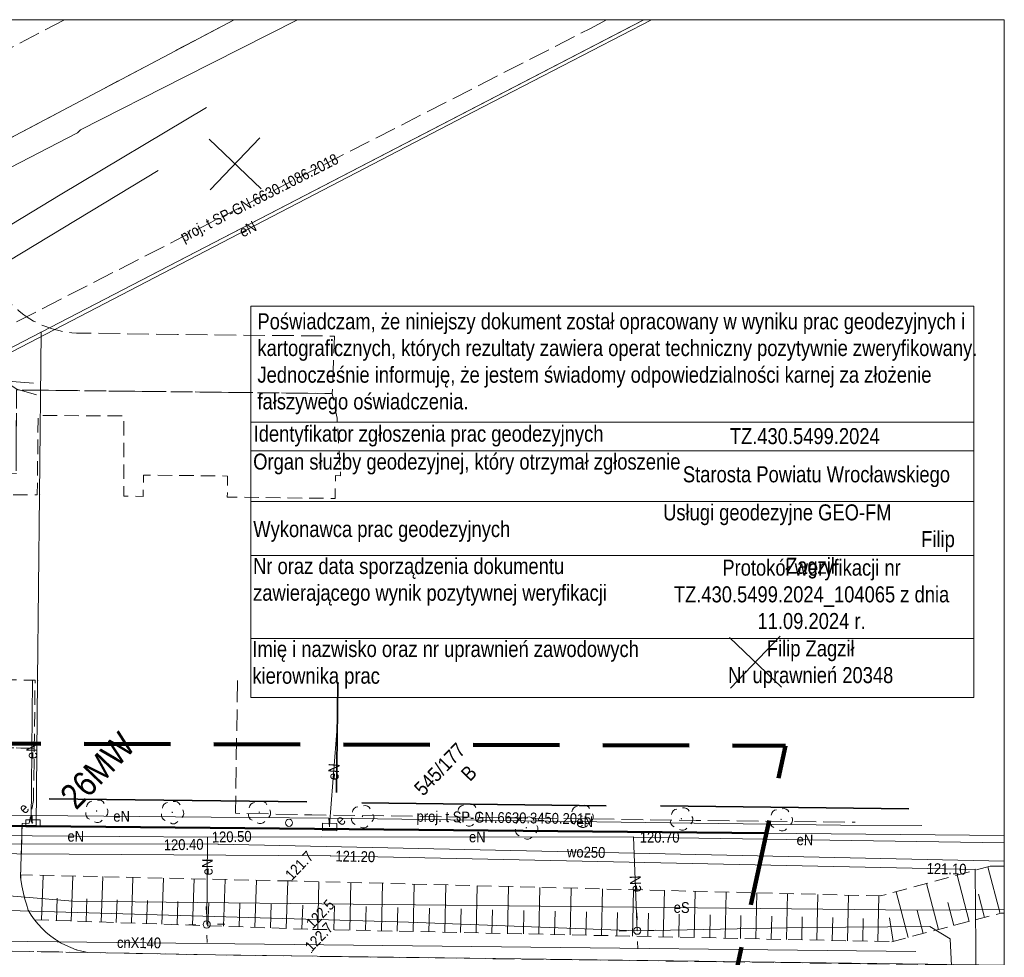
# Model space of a CAD drawing. Extents: x 0 to 6443539, y 0 to 5655063.
# Tile 63 of 64: x 6441204 to 6441272, y 5654830 to 5654895. Entities that reach past the tile are written whole.
import ezdxf
from ezdxf.enums import TextEntityAlignment as Align

# ---------------------------------------------------------------- set-up
doc = ezdxf.new("R2010")
doc.units = 0
doc.header["$MEASUREMENT"] = 0
for name, pattern in [('1.0_0.5', [1.5, 1, -0.5]), ('1.5_0.5', [2, 1.5, -0.5]), ('2', [0.9, 0.6, -0.3]), ('219-500', [0]), ('PRZER2-1', [3, 2, -1]), ('PRZER3-1', [4, 3, -1])]:
    doc.linetypes.add(name, pattern=pattern)
doc.layers.get('0').update_dxf_attribs({"color": 2, "linetype": 'CONTINUOUS', "lineweight": 5})
for name, color, linetype in [('000 Inne (niezydentyfikowane)', 7, 'CONTINUOUS'), ('203-punkt graniczny', 7, 'CONTINUOUS'), ('210-oznaczenie konturu użytku gruntowego', 7, 'CONTINUOUS'), ('211-numer działki ewidencyjnej', 7, 'CONTINUOUS'), ('218-kontur użytku gruntowego', 7, 'CONTINUOUS'), ('219-działka ewidencyjna', 7, 'CONTINUOUS'), ('chodnik', 7, 'CONTINUOUS'), ('jezdnia', 7, 'CONTINUOUS'), ('krawężnik', 7, 'CONTINUOUS'), ('latarnia', 7, 'CONTINUOUS'), ('MAPA PODKŁAD', 7, 'CONTINUOUS'), ('ogrodzenie trwałe', 7, 'CONTINUOUS'), ('pikieta naturalna', 7, 'CONTINUOUS'), ('pikieta naturalna-Atr2', 7, 'CONTINUOUS'), ('przewód ciepłowniczy', 7, 'CONTINUOUS'), ('przewód ciepłowniczy-Atr1', 7, 'CONTINUOUS'), ('przewód elektroenergetyczny podziemny', 7, 'CONTINUOUS'), ('przewód elektroenergetyczny podziemny-Atr1', 7, 'CONTINUOUS'), ('przewód gazowy', 7, 'CONTINUOUS'), ('przewód kanalizacyjny', 7, 'CONTINUOUS'), ('przewód telekomunikacyjny podziemny', 7, 'CONTINUOUS'), ('przewód telekomunikacyjny podziemny - ob. projektowany', 7, 'CONTINUOUS'), ('przewód telekomunikacyjny podziemny - ob. projektowany-Atr1', 7, 'CONTINUOUS'), ('przewód wodociągowy', 7, 'CONTINUOUS'), ('przewód wodociągowy-Atr1', 7, 'CONTINUOUS'), ('rzedna', 7, 'CONTINUOUS'), ('rzedna-Atr2', 7, 'CONTINUOUS'), ('skarpa nieumocniona', 7, 'CONTINUOUS'), ('szafa elektroenergetyczna lub kontener', 7, 'CONTINUOUS'), ('szafa elektroenergetyczna lub kontener-Atr17', 7, 'CONTINUOUS'), ('słup przewodów napowietrznych', 7, 'CONTINUOUS'), ('Zakres', 7, 'CONTINUOUS')]:
    doc.layers.add(name, color=color, linetype=linetype)
for name, color, linetype, lineweight in [('1ramki', 7, 'PRZER2-1', 18), ('z - MPZT', 121, 'PRZER3-1', 18), ('z -kartowanie', 1, 'CONTINUOUS', 5)]:
    doc.layers.add(name, color=color, linetype=linetype, lineweight=lineweight)
doc.styles.add('MapaZas', font='geodezja.shx', dxfattribs={"width": 0.9})
doc.styles.add('naarr', font='ARIALN.TTF', dxfattribs={"height": 0.6})
doc.linetypes.add('902-500', pattern='A,3.75,0,[1,ksztalty.shx,S=0.5,R=0,X=0,Y=0],3.75', length=7.5)
doc.linetypes.add('OLZ', pattern='A,3,-1,[36,msgB.shx,S=0.008,R=0,X=-0.5,Y=0],3', length=7)

# ---------------------------------------------------------------- blocks, each defined once
blk = doc.blocks.new('203')
at = {"linetype": 'Continuous', "lineweight": 0}
h = blk.add_hatch(color=0, dxfattribs=at)
edge = h.paths.add_edge_path()
edge.add_arc((0, 0), 0.045, 0, 360)
blk = doc.blocks.new('PW01')
at = {"linetype": 'Continuous', "lineweight": 13}
h = blk.add_hatch(color=0, dxfattribs=at)
edge = h.paths.add_edge_path()
edge.add_arc((0, 0), 0.045, 0, 360)
blk = doc.blocks.new('US18')
at = {"color": 0, "linetype": 'Continuous', "lineweight": 13}
for p, q in [((-0.5, -0.25), (-0.5, 0.25)), ((-0.5, 0.25), (0.5, 0.25)), ((0.5, -0.25), (0.5, 0.25)), ((-0.5, -0.25), (0.5, -0.25))]:
    blk.add_line(p, q, dxfattribs=at)
blk = doc.blocks.new('SM01')
at = {"color": 0, "linetype": 'Continuous', "lineweight": 13}
for p, q in [((-0.53, 0.531), (-0.883, 0.884)), ((0.531, 0.531), (0.884, 0.884)), ((-0.53, -0.53), (-0.883, -0.883)), ((0.531, -0.53), (0.884, -0.883))]:
    blk.add_line(p, q, dxfattribs=at)
blk.add_circle((0, 0), 0.25, dxfattribs=at)
blk = doc.blocks.new('US15')
at = {"color": 0, "linetype": 'Continuous', "lineweight": 13}
blk.add_circle((0, 0), 0.25, dxfattribs=at)
blk = doc.blocks.new('OP021')
at = {"linetype": 'Continuous', "lineweight": 13}
h = blk.add_hatch(color=0, dxfattribs=at)
edge = h.paths.add_edge_path()
edge.add_arc((0, 0), 0.05, 0, 360)
at = {"color": 0, "linetype": 'Continuous', "lineweight": 13}
for centre, start, end in [((0, 0.4), 49.272, 130.728), ((-0.38, 0.124), 121.308, 202.548), ((0.38, 0.124), 337.452, 58.692), ((-0.235, -0.324), 193.221, 274.871), ((0.235, -0.324), 265.129, 346.779)]:
    blk.add_arc(centre, 0.4, start, end, dxfattribs=at)

msp = doc.modelspace()

# ---------------------------------------------------------------- linework, layer by layer
at = {"color": 0, "lineweight": 13}
for p, q in [((6441220.765, 5654882.94), (6441217.154, 5654886.398)), ((6441220.765, 5654882.94), (6441217.154, 5654886.398)), ((6441217.23, 5654882.864), (6441220.688, 5654886.475)), ((6441217.23, 5654882.864), (6441220.688, 5654886.475)), ((6441256.878, 5654848.359), (6441253.266, 5654851.817)), ((6441256.878, 5654848.359), (6441253.266, 5654851.817)), ((6441253.343, 5654848.282), (6441256.801, 5654851.894)), ((6441253.343, 5654848.282), (6441256.801, 5654851.894))]:
    msp.add_line(p, q, dxfattribs=at)
at = {"layer": '000 Inne (niezydentyfikowane)', "color": 7, "linetype": 'Continuous', "lineweight": 13, "flags": 128}
for points in [[(6441272.056, 5654832.661), (6441271.208, 5654835.896)], [(6441205.526, 5654832.21), (6441205.636, 5654835.303)], [(6441207.586, 5654832.134), (6441207.695, 5654835.256)], [(6441209.667, 5654832.066), (6441209.775, 5654835.216)], [(6441211.769, 5654831.991), (6441211.87, 5654835.162)], [(6441213.878, 5654831.924), (6441213.986, 5654835.116)], [(6441216.009, 5654831.85), (6441216.123, 5654835.063)], [(6441269.918, 5654832.105), (6441269.078, 5654835.319)], [(6441218.16, 5654831.769), (6441218.267, 5654835.018)], [(6441220.319, 5654831.696), (6441220.439, 5654834.973)], [(6441222.506, 5654831.623), (6441222.619, 5654834.921)], [(6441224.707, 5654831.55), (6441224.777, 5654834.862)], [(6441226.915, 5654831.499), (6441226.985, 5654834.811)], [(6441229.116, 5654831.455), (6441229.186, 5654834.752)], [(6441231.316, 5654831.41), (6441231.387, 5654834.694)], [(6441233.51, 5654831.359), (6441233.58, 5654834.642)], [(6441235.696, 5654831.314), (6441235.767, 5654834.584)], [(6441237.876, 5654831.263), (6441237.947, 5654834.532)], [(6441240.048, 5654831.218), (6441240.119, 5654834.473)], [(6441242.221, 5654831.173), (6441242.285, 5654834.421)], [(6441244.379, 5654831.128), (6441244.45, 5654834.369)], [(6441267.787, 5654831.557), (6441266.947, 5654834.743)], [(6441206.559, 5654832.175), (6441206.604, 5654833.725)], [(6441246.537, 5654831.082), (6441246.608, 5654834.309)], [(6441248.681, 5654831.037), (6441248.76, 5654834.257)], [(6441250.825, 5654830.992), (6441250.897, 5654834.204)], [(6441252.969, 5654830.946), (6441253.041, 5654834.144)], [(6441255.099, 5654830.9), (6441255.164, 5654834.091)], [(6441257.229, 5654830.854), (6441257.301, 5654834.039)], [(6441259.344, 5654830.808), (6441259.41, 5654833.985)], [(6441261.46, 5654830.762), (6441261.533, 5654833.932)], [(6441263.569, 5654830.723), (6441263.642, 5654833.879)], [(6441265.67, 5654830.995), (6441264.845, 5654834.167)], [(6441270.98, 5654832.39), (6441270.564, 5654833.994)], [(6441208.626, 5654832.107), (6441208.677, 5654833.664)], [(6441210.714, 5654832.032), (6441210.772, 5654833.611)], [(6441212.816, 5654831.957), (6441212.874, 5654833.55)], [(6441214.947, 5654831.883), (6441214.997, 5654833.483)], [(6441217.077, 5654831.809), (6441217.141, 5654833.423)], [(6441219.236, 5654831.736), (6441219.3, 5654833.364)], [(6441221.416, 5654831.656), (6441221.472, 5654833.305)], [(6441223.603, 5654831.583), (6441223.666, 5654833.239)], [(6441225.811, 5654831.532), (6441225.853, 5654833.181)], [(6441228.019, 5654831.481), (6441228.054, 5654833.136)], [(6441230.219, 5654831.436), (6441230.255, 5654833.078)], [(6441232.413, 5654831.385), (6441232.448, 5654833.026)], [(6441268.849, 5654831.828), (6441268.433, 5654833.431)], [(6441234.6, 5654831.34), (6441234.642, 5654832.975)], [(6441236.786, 5654831.296), (6441236.822, 5654832.923)], [(6441238.966, 5654831.244), (6441239.001, 5654832.871)], [(6441241.138, 5654831.199), (6441241.173, 5654832.826)], [(6441243.296, 5654831.154), (6441243.339, 5654832.774)], [(6441245.454, 5654831.109), (6441245.49, 5654832.722)], [(6441247.612, 5654831.063), (6441247.648, 5654832.677)], [(6441249.756, 5654831.018), (6441249.792, 5654832.617)], [(6441251.9, 5654830.972), (6441251.936, 5654832.572)], [(6441254.03, 5654830.927), (6441254.066, 5654832.526)], [(6441256.16, 5654830.881), (6441256.203, 5654832.473)], [(6441258.29, 5654830.835), (6441258.319, 5654832.427)], [(6441260.406, 5654830.789), (6441260.442, 5654832.374)], [(6441262.522, 5654830.743), (6441262.551, 5654832.321)], [(6441264.623, 5654830.725), (6441264.382, 5654832.353)], [(6441266.725, 5654831.272), (6441266.309, 5654832.862)]]:
    msp.add_lwpolyline(points, dxfattribs=at)
at = {"layer": '1ramki', "color": 0, "linetype": 'Continuous', "lineweight": 13, "flags": 128}
msp.add_lwpolyline([(6441071.681, 5654894.679), (6441272.347, 5654894.679), (6441272.347, 5654754.671), (6441071.681, 5654754.671)], close=True, dxfattribs=at)
msp.add_lwpolyline([(6441071.681, 5654894.679), (6441272.347, 5654894.679), (6441272.347, 5654754.671), (6441071.681, 5654754.671)], close=True, dxfattribs=at)
at = {"layer": '218-kontur użytku gruntowego', "color": 3, "linetype": 'Continuous', "lineweight": 13}
for points in [[(6441247.324, 5654894.679), (6441246.463, 5654894.233)], [(6441246.463, 5654894.233), (6441247.324, 5654894.679)], [(6441205.159, 5654838.709), (6441272.347, 5654838.065)], [(6441272.347, 5654838.065), (6441205.159, 5654838.709)]]:
    msp.add_lwpolyline(points, dxfattribs=at)
at = {"layer": '218-kontur użytku gruntowego', "color": 3, "linetype": 'Continuous', "lineweight": 13, "flags": 128}
for points in [[(6441246.463, 5654894.233), (6441205.505, 5654872.991)], [(6441205.505, 5654872.991), (6441246.463, 5654894.233)], [(6441205.505, 5654872.991), (6441174.549, 5654856.944)], [(6441174.549, 5654856.944), (6441205.505, 5654872.991)], [(6441205.389, 5654861.707), (6441205.505, 5654872.991)], [(6441205.505, 5654872.991), (6441205.389, 5654861.707)], [(6441205.258, 5654848.846), (6441205.389, 5654861.707)], [(6441205.389, 5654861.707), (6441205.258, 5654848.846)], [(6441205.159, 5654838.709), (6441205.258, 5654848.846)], [(6441205.258, 5654848.846), (6441205.159, 5654838.709)], [(6441174.478, 5654838.999), (6441205.159, 5654838.709)], [(6441205.159, 5654838.709), (6441174.478, 5654838.999)]]:
    msp.add_lwpolyline(points, dxfattribs=at)
at = {"layer": '219-działka ewidencyjna', "color": 3, "linetype": '219-500', "lineweight": 13}
for points in [[(6441247.331, 5654894.679), (6441205.505, 5654872.991)], [(6441272.347, 5654838.07), (6441205.159, 5654838.709)]]:
    msp.add_lwpolyline(points, dxfattribs=at)
at = {"layer": '219-działka ewidencyjna', "color": 3, "linetype": '219-500', "lineweight": 13, "flags": 128}
for points in [[(6441174.549, 5654856.944), (6441205.505, 5654872.991)], [(6441205.389, 5654861.707), (6441205.505, 5654872.991)], [(6441205.258, 5654848.846), (6441205.389, 5654861.707)], [(6441205.159, 5654838.709), (6441205.258, 5654848.846)], [(6441174.478, 5654838.999), (6441205.159, 5654838.709)]]:
    msp.add_lwpolyline(points, dxfattribs=at)
at = {"layer": 'chodnik', "color": 7, "linetype": '1.0_0.5', "lineweight": 13, "flags": 128}
msp.add_lwpolyline([(6441205.02, 5654844.13), (6441205.081, 5654848.849), (6441185.33, 5654849.03), (6441185.446, 5654856.077), (6441196.505, 5654861.755), (6441205.226, 5654861.711), (6441205.291, 5654867.215), (6441211.247, 5654867.188), (6441211.247, 5654861.622), (6441212.584, 5654861.601), (6441212.602, 5654863.08), (6441218.438, 5654863.015), (6441218.42, 5654861.551), (6441225.905, 5654861.458), (6441225.928, 5654863.043), (6441226.281, 5654863.037), (6441226.039, 5654867.021), (6441225.705, 5654868.739), (6441203.789, 5654868.986), (6441203.758, 5654863.199), (6441196.07, 5654863.224), (6441183.961, 5654857.027), (6441183.748, 5654844.356)], close=True, dxfattribs=at)
at = {"layer": 'jezdnia', "color": 7, "linetype": '1.5_0.5', "lineweight": 13}
for points in [[(6441207.112, 5654894.679), (6441200.178, 5654891.01), (6441187.422, 5654884.242)], [(6441187.422, 5654877.972), (6441188.823, 5654878.761), (6441189.678, 5654879.119), (6441201.822, 5654885.642), (6441202.339, 5654885.922), (6441202.458, 5654885.988), (6441218.894, 5654894.679)], [(6441272.347, 5654829.038), (6441217.602, 5654829.784), (6441208.722, 5654829.952), (6441194.409, 5654830.201)]]:
    msp.add_lwpolyline(points, dxfattribs=at)
at = {"layer": 'jezdnia', "color": 7, "linetype": '1.5_0.5', "lineweight": 13, "flags": 128}
msp.add_lwpolyline([(6441214.972, 5654872.842), (6441207.947, 5654872.937), (6441207.635, 5654872.959), (6441207.323, 5654872.995), (6441207.025, 5654873.045), (6441206.719, 5654873.102), (6441206.421, 5654873.18), (6441206.122, 5654873.273), (6441205.822, 5654873.379), (6441205.544, 5654873.494), (6441205.258, 5654873.629), (6441204.979, 5654873.771), (6441204.714, 5654873.928), (6441204.456, 5654874.092), (6441204.204, 5654874.278), (6441203.96, 5654874.471), (6441203.873, 5654874.54), (6441203.78, 5654874.615), (6441203.7, 5654874.691), (6441203.614, 5654874.76), (6441203.527, 5654874.843), (6441203.448, 5654874.919), (6441203.375, 5654875.003), (6441203.289, 5654875.086), (6441203.216, 5654875.169), (6441203.144, 5654875.252), (6441203.071, 5654875.336), (6441202.998, 5654875.433), (6441202.926, 5654875.516), (6441202.86, 5654875.607), (6441202.598, 5654875.926), (6441202.26, 5654876.527), (6441201.002, 5654878.756), (6441195.902, 5654876.206), (6441197.155, 5654873.842), (6441197.268, 5654873.512), (6441197.344, 5654873.274), (6441197.399, 5654873.027), (6441197.57, 5654872.338), (6441197.527, 5654872.033), (6441197.51, 5654871.523), (6441197.48, 5654871.275), (6441197.45, 5654871.027), (6441197.391, 5654870.778), (6441197.326, 5654870.536), (6441197.26, 5654870.294), (6441197.146, 5654870.002), (6441196.984, 5654869.659), (6441196.861, 5654869.444), (6441196.698, 5654869.171), (6441196.512, 5654868.92), (6441196.105, 5654868.451), (6441195.869, 5654868.234), (6441195.626, 5654868.038), (6441179.81, 5654859.936), (6441179.789, 5654858.599), (6441179.77, 5654857.22), (6441179.49, 5654839.129), (6441182.327, 5654839.07), (6441198.385, 5654838.937), (6441199.163, 5654838.939), (6441199.088, 5654835.218), (6441199.078, 5654835.019), (6441199.061, 5654834.828), (6441199.037, 5654834.629), (6441198.999, 5654834.431), (6441198.968, 5654834.239), (6441198.916, 5654834.04), (6441198.863, 5654833.855), (6441198.804, 5654833.662), (6441198.737, 5654833.477), (6441198.656, 5654833.292), (6441198.575, 5654833.12), (6441198.487, 5654832.941), (6441198.385, 5654832.762), (6441198.282, 5654832.597), (6441198.069, 5654832.303), (6441197.842, 5654832.022), (6441197.593, 5654831.762), (6441197.33, 5654831.516), (6441197.052, 5654831.283), (6441196.759, 5654831.079), (6441196.452, 5654830.889), (6441196.131, 5654830.712), (6441195.801, 5654830.57), (6441195.457, 5654830.443), (6441195.12, 5654830.336), (6441194.768, 5654830.258), (6441194.409, 5654830.201), (6441208.722, 5654829.952), (6441208.331, 5654830.035), (6441207.94, 5654830.147), (6441207.562, 5654830.288), (6441207.191, 5654830.449), (6441206.84, 5654830.633), (6441206.496, 5654830.852), (6441206.173, 5654831.078), (6441205.856, 5654831.34), (6441205.567, 5654831.616), (6441205.292, 5654831.908), (6441205.031, 5654832.227), (6441204.811, 5654832.548), (6441204.606, 5654832.897), (6441204.477, 5654833.312), (6441204.354, 5654833.733), (6441204.26, 5654834.156), (6441204.166, 5654834.578), (6441204.1, 5654835.015), (6441204.076, 5654835.163), (6441204.178, 5654838.914), (6441204.666, 5654838.931), (6441204.964, 5654840.501), (6441205.02, 5654844.13), (6441183.748, 5654844.356), (6441183.961, 5654857.027), (6441196.07, 5654863.224), (6441203.758, 5654863.199), (6441203.789, 5654868.986), (6441225.705, 5654868.739), (6441225.852, 5654872.724)], close=True, dxfattribs=at)
at = {"layer": 'krawężnik', "color": 7, "linetype": 'Continuous', "lineweight": 13}
for points in [[(6441218.894, 5654894.679), (6441202.458, 5654885.988), (6441201.822, 5654885.642), (6441189.678, 5654879.119), (6441188.823, 5654878.761), (6441187.422, 5654877.972)], [(6441272.347, 5654829.073), (6441217.602, 5654829.784), (6441208.722, 5654829.952), (6441208.331, 5654830.035), (6441207.94, 5654830.147), (6441207.562, 5654830.288), (6441207.191, 5654830.449), (6441206.84, 5654830.633), (6441206.496, 5654830.852), (6441206.173, 5654831.078), (6441205.856, 5654831.34), (6441205.567, 5654831.616), (6441205.292, 5654831.908), (6441205.038, 5654832.22), (6441204.811, 5654832.548), (6441204.606, 5654832.897), (6441204.477, 5654833.312), (6441204.354, 5654833.733), (6441204.26, 5654834.156), (6441204.166, 5654834.578), (6441204.1, 5654835.015), (6441204.076, 5654835.163), (6441204.178, 5654838.914), (6441204.666, 5654838.931)]]:
    msp.add_lwpolyline(points, dxfattribs=at)
at = {"layer": 'MAPA PODKŁAD', "color": 1, "lineweight": 13}
msp.add_lwpolyline([(6441220.046, 5654874.802), (6441270.228, 5654874.802), (6441270.228, 5654847.646), (6441220.046, 5654847.646)], close=True, dxfattribs=at)
for points in [[(6441220.046, 5654866.758), (6441270.228, 5654866.758)], [(6441220.046, 5654864.773), (6441270.228, 5654864.773)], [(6441220.046, 5654861.252), (6441270.228, 5654861.252)], [(6441220.046, 5654857.507), (6441270.228, 5654857.507)], [(6441220.046, 5654851.736), (6441270.228, 5654851.736)]]:
    msp.add_lwpolyline(points, dxfattribs=at)
at = {"layer": 'ogrodzenie trwałe', "color": 7, "linetype": '902-500', "lineweight": 35, "flags": 128}
for points in [[(6441226.091, 5654848.64), (6441226.001, 5654841.056)], [(6441223.929, 5654840.395), (6441206.058, 5654840.617)], [(6441244.707, 5654840.131), (6441227.756, 5654840.33)], [(6441265.732, 5654839.922), (6441248.491, 5654840.135)]]:
    msp.add_lwpolyline(points, dxfattribs=at)
at = {"layer": 'przewód ciepłowniczy', "color": 212, "linetype": 'Continuous', "lineweight": 13, "flags": 128}
msp.add_lwpolyline([(6441266.215, 5654830.031), (6441200.423, 5654830.755), (6441200.251, 5654835.738), (6441195.883, 5654835.629), (6441195.832, 5654830.762), (6441158.001, 5654831.06), (6441151.083, 5654831.094), (6441149.154, 5654831.017), (6441149.165, 5654830.508), (6441149.287, 5654821.627), (6441149.285, 5654821.379)], dxfattribs=at)
at = {"layer": 'przewód elektroenergetyczny podziemny', "color": 1, "linetype": 'Continuous', "lineweight": 13}
for points in [[(6441170.396, 5654847.546), (6441174.023, 5654856.395), (6441193.615, 5654866.53), (6441235.502, 5654888.295), (6441247.865, 5654894.679)], [(6441167.209, 5654850.999), (6441168.673, 5654850.663), (6441170.152, 5654848.361), (6441172.88, 5654847.798), (6441173.474, 5654846.828), (6441174.67, 5654835.382), (6441176.075, 5654834.493), (6441177.582, 5654833.811), (6441201.051, 5654834.058), (6441207.705, 5654833.502), (6441233.625, 5654833.243), (6441266.273, 5654832.896), (6441272.347, 5654832.936)], [(6441272.347, 5654837.555), (6441246.614, 5654837.959)]]:
    msp.add_lwpolyline(points, dxfattribs=at)
at = {"layer": 'przewód elektroenergetyczny podziemny', "color": 1, "linetype": 'Continuous', "lineweight": 13, "flags": 128}
for points in [[(6441167.209, 5654850.999), (6441165.707, 5654849.821), (6441164.954, 5654849.324), (6441166.258, 5654847.577), (6441170.872, 5654848.087), (6441171.254, 5654846.475), (6441173.247, 5654838.046), (6441173.199, 5654836), (6441175.582, 5654833.414), (6441179.24, 5654833.345), (6441200.842, 5654832.943), (6441230.984, 5654832.047), (6441246.875, 5654831.465)], [(6441204.928, 5654838.916), (6441204.805, 5654839.033), (6441204.89, 5654848.852)], [(6441204.874, 5654839.452), (6441187.026, 5654839.624), (6441172.333, 5654839.737), (6441170.396, 5654847.546)], [(6441225.522, 5654838.662), (6441225.513, 5654838.782), (6441226.088, 5654846.192)], [(6441204.874, 5654839.452), (6441204.872, 5654838.9)], [(6441225.46, 5654839.262), (6441217.289, 5654839.346), (6441204.874, 5654839.452)], [(6441225.46, 5654839.262), (6441225.522, 5654838.662)], [(6441266.627, 5654838.76), (6441260.982, 5654838.794), (6441225.46, 5654839.262)], [(6441217.043, 5654837.948), (6441198.772, 5654838.082), (6441183.955, 5654838.355)], [(6441217.043, 5654837.948), (6441216.991, 5654831.892)], [(6441246.614, 5654837.959), (6441224.929, 5654837.984), (6441217.043, 5654837.948)], [(6441246.614, 5654837.959), (6441246.875, 5654831.465)], [(6441269.539, 5654811.742), (6441268.58, 5654830.895), (6441267.168, 5654831.749), (6441258.434, 5654831.68), (6441246.875, 5654831.465)]]:
    msp.add_lwpolyline(points, dxfattribs=at)
at = {"layer": 'przewód gazowy', "color": 40, "linetype": 'Continuous', "lineweight": 13, "flags": 128}
msp.add_lwpolyline([(6441151.493, 5654850.362), (6441151.958, 5654850.457), (6441156.625, 5654851.498), (6441173.465, 5654860.973), (6441197.523, 5654875.484), (6441198.777, 5654873.425), (6441202.015, 5654870.213), (6441203.816, 5654869.043), (6441205.168, 5654868.648)], dxfattribs=at)
at = {"layer": 'przewód kanalizacyjny', "color": 34, "linetype": 'Continuous', "lineweight": 13, "flags": 128}
for points in [[(6441141.403, 5654843.728), (6441170.35, 5654860.425), (6441206.819, 5654882.532), (6441216.986, 5654888.594)], [(6441213.622, 5654884.214), (6441159.908, 5654851.746)]]:
    msp.add_lwpolyline(points, dxfattribs=at)
at = {"layer": 'przewód telekomunikacyjny podziemny', "color": 30, "linetype": 'Continuous', "lineweight": 13}
msp.add_lwpolyline([(6441156.247, 5654817.025), (6441159.498, 5654820.419), (6441159.974, 5654820.614), (6441165.862, 5654820.791), (6441176.224, 5654821.1), (6441186.636, 5654821.057), (6441186.564, 5654822.399), (6441186.795, 5654831.344), (6441187.609, 5654836.864), (6441188.076, 5654836.874), (6441188.677, 5654836.866), (6441189.278, 5654836.886), (6441225.58, 5654836.654), (6441270.328, 5654835.714), (6441270.376, 5654830.241), (6441270.443, 5654814.725), (6441270.322, 5654812.834), (6441270.61, 5654812.585)], dxfattribs=at)
at = {"layer": 'przewód telekomunikacyjny podziemny - ob. projektowany', "color": 30, "linetype": '1.5_0.5', "lineweight": 13}
msp.add_lwpolyline([(6441171.803, 5654832.229), (6441169.949, 5654856.42), (6441243.623, 5654894.073), (6441244.742, 5654894.679)], dxfattribs=at)
at = {"layer": 'przewód telekomunikacyjny podziemny - ob. projektowany', "color": 30, "linetype": '1.5_0.5', "lineweight": 13, "flags": 128}
msp.add_lwpolyline([(6441219.121, 5654848.821), (6441218.995, 5654839.61), (6441224.295, 5654839.505), (6441250.96, 5654839.114), (6441261.996, 5654838.999)], dxfattribs=at)
at = {"layer": 'przewód wodociągowy', "color": 5, "linetype": 'Continuous', "lineweight": 13}
for points in [[(6441187.422, 5654876.226), (6441196.682, 5654880.983), (6441208.021, 5654886.823), (6441208.228, 5654887.039), (6441215.434, 5654890.689), (6441223.297, 5654894.679)], [(6441272.347, 5654836.295), (6441217.782, 5654837.462), (6441184.787, 5654837.503)]]:
    msp.add_lwpolyline(points, dxfattribs=at)
at = {"layer": 'przewód wodociągowy', "color": 5, "linetype": 'Continuous', "lineweight": 13, "flags": 128}
msp.add_lwpolyline([(6441184.787, 5654837.503), (6441184.813, 5654837.935), (6441184.942, 5654861.391), (6441202.253, 5654869.667), (6441204.959, 5654869.457)], dxfattribs=at)
at = {"layer": 'skarpa nieumocniona', "color": 7, "linetype": '1.0_0.5', "lineweight": 13}
msp.add_lwpolyline([(6441272.347, 5654835.943), (6441271.377, 5654835.942), (6441263.748, 5654833.874), (6441222.902, 5654834.913), (6441204.079, 5654835.34), (6441204.1, 5654835.015), (6441204.166, 5654834.578), (6441204.26, 5654834.156), (6441204.354, 5654833.733), (6441204.477, 5654833.312), (6441204.606, 5654832.897), (6441204.811, 5654832.548), (6441205.031, 5654832.227), (6441224.354, 5654831.557), (6441264.531, 5654830.701), (6441272.12, 5654832.684), (6441272.347, 5654832.681)], dxfattribs=at)
msp.add_lwpolyline([(6441272.347, 5654835.943), (6441271.377, 5654835.942), (6441263.748, 5654833.874), (6441222.902, 5654834.913), (6441204.079, 5654835.34), (6441204.1, 5654835.015), (6441204.166, 5654834.578), (6441204.26, 5654834.156), (6441204.354, 5654833.733), (6441204.477, 5654833.312), (6441204.606, 5654832.897), (6441204.811, 5654832.548), (6441205.031, 5654832.227), (6441224.354, 5654831.557), (6441264.531, 5654830.701), (6441272.12, 5654832.684), (6441272.347, 5654832.681)], dxfattribs=at)
at = {"layer": 'z - MPZT', "linetype": 'Continuous', "lineweight": 50}
msp.add_lwpolyline([(6441178.671, 5654859.08), (6441174.549, 5654856.944), (6441174.478, 5654838.999), (6441205.159, 5654838.709), (6441255.843, 5654838.227)], dxfattribs=at)
at = {"layer": 'Zakres', "color": 6, "linetype": '2', "lineweight": 100, "ltscale": 10, "flags": 128}
msp.add_lwpolyline([(6441115.162, 5654868.911), (6441103.796, 5654794.812), (6441245.253, 5654789.792), (6441257.171, 5654844.298), (6441175.823, 5654844.523), (6441180.089, 5654866.329)], close=True, dxfattribs=at)

# ---------------------------------------------------------------- block references
at = {"layer": '203-punkt graniczny', "color": 3, "linetype": 'Continuous', "lineweight": 13, "rotation": 46.24115728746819}
for p in [(6441205.505, 5654872.991), (6441205.389, 5654861.707), (6441205.258, 5654848.846), (6441205.159, 5654838.709)]:
    msp.add_blockref('203', p, dxfattribs=at)
at = {"layer": 'latarnia', "color": 7, "linetype": 'Continuous', "lineweight": 13, "rotation": 46.24115728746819}
for p in [(6441216.991, 5654831.892), (6441246.875, 5654831.465)]:
    msp.add_blockref('SM01', p, dxfattribs=at)
at = {"layer": 'pikieta naturalna', "color": 7, "linetype": 'Continuous', "lineweight": 13, "rotation": 46.24115728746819}
for p in [(6441222.902, 5654834.913), (6441224.354, 5654831.557), (6441224.268, 5654829.949)]:
    msp.add_blockref('PW01', p, dxfattribs=at)
at = {"layer": 'rzedna', "color": 1, "linetype": 'Continuous', "lineweight": 13, "rotation": 46.24115728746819}
for p in [(6441217.043, 5654837.948), (6441246.614, 5654837.959)]:
    msp.add_blockref('PW01', p, dxfattribs=at)
at = {"layer": 'rzedna', "color": 5, "linetype": 'Continuous', "lineweight": 13, "rotation": 46.24115728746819}
msp.add_blockref('PW01', (6441217.782, 5654837.462), dxfattribs=at)
at = {"layer": 'rzedna', "color": 30, "linetype": 'Continuous', "lineweight": 13, "rotation": 46.24115728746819}
for p in [(6441225.58, 5654836.654), (6441270.328, 5654835.714), (6441270.376, 5654830.241)]:
    msp.add_blockref('PW01', p, dxfattribs=at)
at = {"layer": 'szafa elektroenergetyczna lub kontener', "color": 1, "linetype": 'Continuous', "lineweight": 13}
for p, rotation in [((6441204.928, 5654838.916), 0.2711572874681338), ((6441225.522, 5654838.662), 359.0211572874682)]:
    msp.add_blockref('US18', p, dxfattribs=dict(at, rotation=rotation))
at = {"layer": 'słup przewodów napowietrznych', "color": 7, "linetype": 'Continuous', "lineweight": 13, "rotation": 46.24115728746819}
msp.add_blockref('US15', (6441222.701, 5654838.954), dxfattribs=at)
at = {"layer": 'z -kartowanie', "color": 94, "linetype": 'Continuous', "lineweight": 18, "rotation": 46.24115728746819}
for p in [(6441209.344, 5654839.768), (6441214.601, 5654839.677), (6441220.634, 5654839.688), (6441235.13, 5654839.499), (6441243.025, 5654839.416), (6441227.798, 5654839.39), (6441249.939, 5654839.233), (6441256.857, 5654839.185), (6441239.174, 5654838.604)]:
    msp.add_blockref('OP021', p, dxfattribs=at)

# ---------------------------------------------------------------- texts
at = {"layer": '210-oznaczenie konturu użytku gruntowego', "color": 3, "linetype": 'Continuous', "lineweight": 13, "style": 'MapaZas', "width": 0.9}
msp.add_text('B', height=1, rotation=46.24116, dxfattribs=at).set_placement((6441235.265, 5654841.765))
at = {"layer": '211-numer działki ewidencyjnej', "color": 3, "linetype": 'Continuous', "lineweight": 13, "style": 'MapaZas', "width": 0.9}
msp.add_text('545/177', height=1, rotation=46.24116, dxfattribs=at).set_placement((6441232.019, 5654840.755))
at = {"layer": 'MAPA PODKŁAD', "color": 1, "lineweight": 13, "char_height": 1.1115, "attachment_point": 1, "style": 'naarr'}
for s, insert, width in [('Poświadczam, że niniejszy dokument został opracowany w wyniku prac geodezyjnych i kartograficznych, których rezultaty zawiera operat techniczny pozytywnie zweryfikowany. Jednocześnie informuję, że jestem świadomy odpowiedzialności karnej za złożenie fałszywego oświadczenia.', (6441220.512, 5654874.305), 52.33215), ('TZ.430.5499.2024', (6441253.293, 5654866.339), 20.49585), ('Starosta Powiatu Wrocławskiego', (6441250.04, 5654863.689), 20.49585)]:
    msp.add_mtext(s, dxfattribs=dict(at, insert=insert, width=width))
at = {"layer": 'MAPA PODKŁAD', "color": 1, "lineweight": 13, "char_height": 1.1115, "style": 'naarr'}
for s, width, heights, insert, attachment_point in [('Identyfikator zgłoszenia prac geodezyjnych', 32.97226, [4.612], (6441220.248, 5654866.508), 1), ('Organ służby geodezyjnej, który otrzymał zgłoszenie', 28.55323, [4.612], (6441220.218, 5654864.571), 1), ('Wykonawca prac geodezyjnych', 32.97226, [4.612], (6441220.223, 5654859.892), 1), ('Nr oraz data sporządzenia dokumentu zawierającego wynik pozytywnej weryfikacji', 28.55936, [4.612], (6441220.212, 5654857.324), 1), ('Protokół weryfikacji nr TZ.430.5499.2024_104065{\\fArial Narrow|b1|i0|c238|p34; }z dnia 11.09.2024 r.', 21.48369, [4.864], (6441258.969, 5654857.213), 2), ('Imię i nazwisko oraz nr uprawnień zawodowych kierownika prac', 32.97226, [4.612], (6441220.163, 5654851.567), 1)]:
    msp.add_mtext_dynamic_manual_height_columns(s, width=width, gutter_width=12.5, heights=heights, dxfattribs=dict(at, insert=insert, attachment_point=attachment_point))
at = {"layer": 'MAPA PODKŁAD', "color": 5, "lineweight": 13, "char_height": 1.1115, "width": 21.0404, "attachment_point": 2, "style": 'naarr'}
for s, insert in [('Usługi geodezyjne GEO-FM                                                                 Filip Zagził', (6441258.894, 5654861.048)), ('Filip Zagził\\PNr uprawnień 20348', (6441258.909, 5654851.609))]:
    msp.add_mtext(s, dxfattribs=dict(at, insert=insert))
at = {"layer": 'pikieta naturalna-Atr2', "color": 7, "lineweight": 13, "style": 'MapaZas', "width": 0.9}
for s, p in [('121.7', (6441222.902, 5654834.913)), ('122.5', (6441224.354, 5654831.557)), ('122.7', (6441224.268, 5654829.949))]:
    msp.add_text(s, height=0.75, rotation=46.24116, dxfattribs=at).set_placement(p)
at = {"layer": 'przewód ciepłowniczy-Atr1', "color": 212, "lineweight": 13, "style": 'MapaZas', "width": 0.9}
msp.add_text('cnX140', height=0.75, rotation=359.36816, dxfattribs=at).set_placement((6441212.293, 5654830.631), align=Align.MIDDLE_CENTER)
at = {"layer": 'przewód elektroenergetyczny podziemny-Atr1', "color": 1, "lineweight": 13, "style": 'MapaZas', "width": 0.9}
for s, rotation, p in [('eN', 27.46116, (6441219.842, 5654880.155)), ('eN', 89.50816, (6441204.847, 5654843.95)), ('eN', 85.56316, (6441225.8, 5654842.494)), ('eN', 359.51116, (6441211.085, 5654839.403)), ('eN', 359.24516, (6441243.224, 5654839.031)), ('eN', 359.57816, (6441207.904, 5654838.018)), ('eN', 359.93316, (6441235.771, 5654837.971)), ('eN', 359.10116, (6441258.508, 5654837.771)), ('eN', 89.50016, (6441217.032, 5654835.882)), ('eN', 92.30016, (6441246.748, 5654834.715)), ('eS', 359.39116, (6441249.952, 5654833.073))]:
    msp.add_text(s, height=0.75, rotation=rotation, dxfattribs=at).set_placement(p, align=Align.MIDDLE_CENTER)
at = {"layer": 'przewód telekomunikacyjny podziemny - ob. projektowany-Atr1', "color": 30, "lineweight": 13, "style": 'MapaZas', "width": 0.9}
for s, rotation, p in [('proj. t SP-GN.6630.1086.2018', 27.07016, (6441220.637, 5654882.329)), ('proj. t SP-GN.6630.3450.2015', 359.15916, (6441237.624, 5654839.313))]:
    msp.add_text(s, height=0.75, rotation=rotation, dxfattribs=at).set_placement(p, align=Align.MIDDLE_CENTER)
at = {"layer": 'przewód wodociągowy-Atr1', "color": 5, "lineweight": 13, "style": 'MapaZas', "width": 0.9}
msp.add_text('wo250', height=0.75, rotation=358.77116, dxfattribs=at).set_placement((6441243.327, 5654836.912), align=Align.MIDDLE_CENTER)
at = {"layer": 'rzedna-Atr2', "color": 5, "lineweight": 13, "style": 'MapaZas', "width": 0.9}
msp.add_text('120.40', height=0.75, rotation=0.97116, dxfattribs=at).set_placement((6441216.771, 5654837.461), align=Align.MIDDLE_RIGHT)
at = {"layer": 'rzedna-Atr2', "color": 1, "lineweight": 13, "style": 'MapaZas', "width": 0.9}
for s, rotation, p in [('120.50', 1.29216, (6441217.355, 5654837.58)), ('120.70', 0.13816, (6441247.047, 5654837.572))]:
    msp.add_text(s, height=0.75, rotation=rotation, dxfattribs=at).set_placement(p)
at = {"layer": 'rzedna-Atr2', "color": 30, "lineweight": 13, "style": 'MapaZas', "width": 0.9}
for s, rotation, p in [('121.20', 358.79616, (6441225.92, 5654836.648)), ('121.10', 358.80116, (6441266.96, 5654835.783))]:
    msp.add_text(s, height=0.75, rotation=rotation, dxfattribs=at).set_placement(p, align=Align.MIDDLE_LEFT)
at = {"layer": 'szafa elektroenergetyczna lub kontener-Atr17', "color": 1, "lineweight": 13, "style": 'MapaZas', "width": 0.9}
for p in [(6441204.385, 5654839.519), (6441226.356, 5654838.694)]:
    msp.add_text('e', height=0.75, rotation=46.24116, dxfattribs=at).set_placement(p)
at = {"layer": 'z - MPZT', "linetype": 'OLZ', "lineweight": 35, "style": 'MapaZas', "width": 0.9}
msp.add_text('26MW', height=1.75, rotation=46.20099, dxfattribs=at).set_placement((6441209.406, 5654842.582), align=Align.MIDDLE)

doc.saveas('drawing.dxf')
